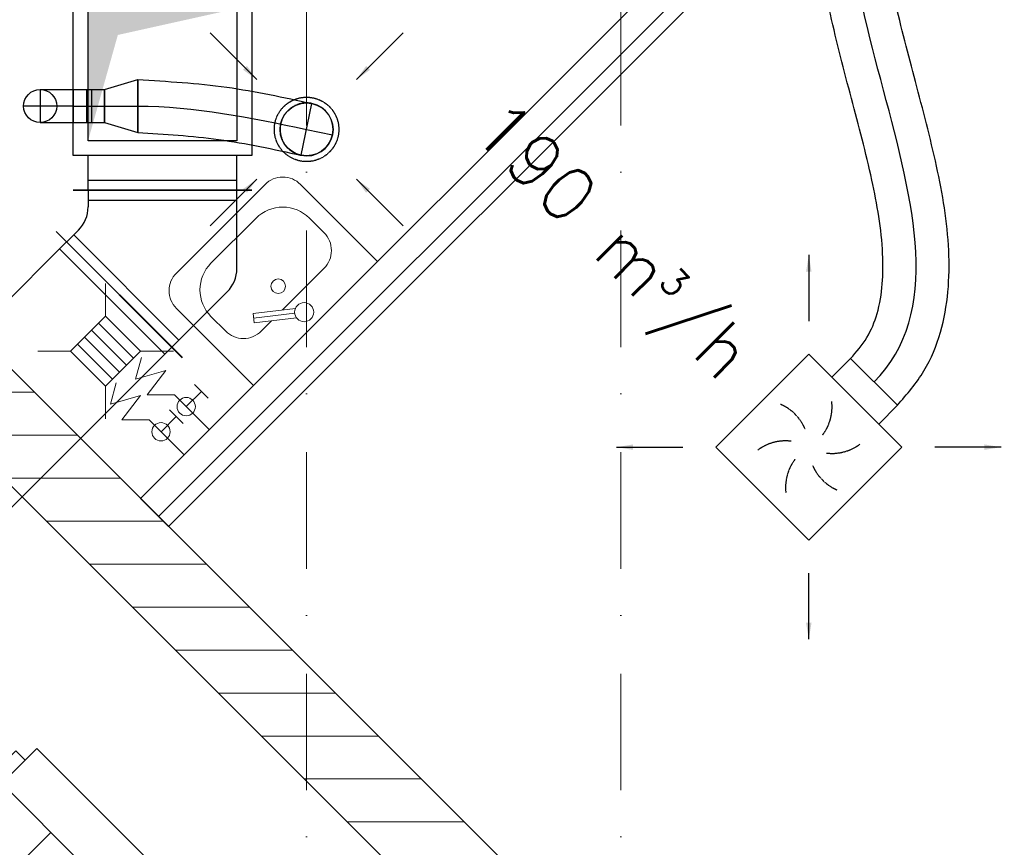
# Model space of a CAD drawing. Header units: millimetres. Extents: x -4612887 to -4536833, y -5457376 to -5415716.
# Tile 42 of 144: x -4593944 to -4590965, y -5429234 to -5426730. Entities that reach past the tile are written whole.
import ezdxf

# ---------------------------------------------------------------- set-up
doc = ezdxf.new("R2010")
doc.units = ezdxf.units.MM
doc.header["$MEASUREMENT"] = 0
doc.linetypes.add('DASHED', pattern=[0.75, 0.5, -0.25])
doc.linetypes.add('Kropki i Kreski', pattern=[670.277762, 352.777767, -176.388884, 0, -141.111112])
doc.layers.get('0').update_dxf_attribs({"color": 8, "lineweight": 18})
for name, color, linetype, lineweight in [('FLUID-N2', 7, 'Continuous', 30), ('FLUID-N3', 7, 'Continuous', 30), ('FLUID-N3-160-ARRGR', 7, 'Continuous', 25), ('FLUID-W1g', 7, 'Continuous', 30), ('FLUID-W1g-160-ARRGR', 7, 'Continuous', 25), ('Osie', 8, 'Continuous', 18), ('TECHNOLOGIA', 8, 'Continuous', 18), ('Ściany wewnętrzne', 7, 'Continuous', 18)]:
    doc.layers.add(name, color=color, linetype=linetype, lineweight=lineweight)
for name, color, linetype in [('FLUID-N2-SYM', 7, 'Continuous'), ('FLUID-N3-SYM', 7, 'Continuous'), ('FLUID-W1g-SYM', 7, 'Continuous')]:
    doc.layers.add(name, color=color, linetype=linetype)
doc.styles.add('FDBES', font='simplex.shx')
doc.linetypes.add('ZIGZAG', pattern='A,0.0001,-0.2,[131,ltypeshp.shx,S=0.2,R=0,X=-0.2,Y=0],-0.4,[131,ltypeshp.shx,S=0.2,R=180,X=0.2,Y=0],-0.2', length=0.8001)
doc.dimstyles.new('FDBES', dxfattribs={"dimscale": 50, "dimtxt": 4, "dimasz": 2.5, "dimexe": 0.8, "dimexo": 2, "dimgap": 1, "dimtad": 1, "dimdsep": 46, "dimtxsty": 'FDBES', "dimcen": 2.5, "dimclrd": 4, "dimclre": 5, "dimadec": 0, "dimazin": 0, "dimtfac": 1, "dimtmove": 0, "dimatfit": 3, "dimfxl": 1, "dimarcsym": 0})

# ---------------------------------------------------------------- blocks, each defined once
blk = doc.blocks.new('*U1139')
at = {"color": 7, "linetype": 'DASHED'}
blk.add_circle((0, 0), 97.5, dxfattribs=at)
at = {"color": 0, "linetype": 'ByBlock', "lineweight": -2}
blk.add_circle((0, 0), 80, dxfattribs=at)
blk = doc.blocks.new('*U211')
at = {"color": 0, "linetype": 'ByBlock', "lineweight": -2}
for p, q in [((-199, -199), (-199, 199)), ((199, 199), (-199, 199)), ((199, 199), (199, -199)), ((-199, -199), (199, -199)), ((-100, -199), (-100, -279)), ((100, -199), (100, -279))]:
    blk.add_line(p, q, dxfattribs=at)
at = {"color": 134, "linetype": 'Continuous', "lineweight": -2}
blk.add_line((100, -279), (-100, -279), dxfattribs=at)
at = {"color": 7, "linetype": 'DASHED'}
for centre, start, end in [((-135.9, 36.4), 8.1986, 51.8014), ((-36.4, 135.9), 308.1986, 351.8014), ((-99.5, -99.5), 68.1986, 111.8014), ((36.4, -135.9), 128.1986, 171.8014), ((135.9, -36.4), 188.1986, 231.8014), ((99.5, 99.5), 248.1986, 291.8014)]:
    blk.add_arc(centre, 140.7, start, end, dxfattribs=at)
blk = doc.blocks.new('*U1137')
at = {"color": 7, "linetype": 'Continuous'}
for p, q in [((-270, -245), (-270, 245)), ((-270, 245), (270, 245)), ((270, 245), (270, -245)), ((270, -245), (-270, -245))]:
    blk.add_line(p, q, dxfattribs=at)
at = {"color": 0, "linetype": 'ByBlock', "lineweight": -2}
for p, q in [((-225, -200), (-225, 200)), ((-225, 200), (225, 200)), ((225, 200), (225, -200)), ((225, -200), (-225, -200))]:
    blk.add_line(p, q, dxfattribs=at)
at = {"color": 0, "linetype": 'ByBlock'}
blk.add_solid([(-225, 200), (225, 200), (-225, -200), (-135, 120)], dxfattribs=at)
blk = doc.blocks.new('*U1136')
at = {"color": 7, "linetype": 'Continuous'}
for p, q in [((-310, -270), (-310, 270)), ((-310, 270), (180, 270)), ((180, 270), (180, -270)), ((255, 225), (255, -225)), ((180, -270), (-310, -270))]:
    blk.add_line(p, q, dxfattribs=at)
at = {"color": 96, "linetype": 'Continuous', "lineweight": -2}
blk.add_line((285, 270), (285, -270), dxfattribs=at)
at = {"color": 0, "linetype": 'ByBlock', "lineweight": -2}
for p, q in [((-265, -225), (-265, 225)), ((-265, 225), (135, 225)), ((135, 225), (135, -225)), ((285, 225), (180, 225)), ((135, -225), (-265, -225)), ((285, -225), (180, -225))]:
    blk.add_line(p, q, dxfattribs=at)
blk = doc.blocks.new('*U138')
at = {"color": 96, "linetype": 'Continuous', "lineweight": -2}
for p, q in [((-548.5, -270), (-548.5, 270)), ((548.5, 270), (548.5, -270))]:
    blk.add_line(p, q, dxfattribs=at)
at = {"color": 0, "linetype": 'ByBlock', "lineweight": -2}
for p, q in [((-548.5, 225), (548.5, 225)), ((-548.5, -225), (548.5, -225))]:
    blk.add_line(p, q, dxfattribs=at)
at = {"color": 7, "linetype": 'Continuous'}
for p, q in [((-518.5, -225), (-518.5, 225)), ((518.5, 225), (518.5, -225))]:
    blk.add_line(p, q, dxfattribs=at)
blk = doc.blocks.new('*U140')
at = {"color": 0, "linetype": 'ByBlock', "lineweight": -2}
for p, q in [((-460, 150), (460, 150)), ((-460, -150), (-460, 150)), ((460, 150), (460, -150)), ((-500, 100), (-460, 100)), ((500, 100), (460, 100)), ((-500, -100), (-460, -100)), ((500, -100), (460, -100)), ((460, -150), (-460, -150))]:
    blk.add_line(p, q, dxfattribs=at)
at = {"color": 7, "linetype": 'Continuous'}
for p, q in [((-250, 150), (-250, 0)), ((250, 150), (250, 0)), ((0, -150), (0, 0))]:
    blk.add_line(p, q, dxfattribs=at)
at = {"color": 96, "linetype": 'Continuous', "lineweight": -2}
for p, q in [((-500, -100), (-500, 100)), ((500, 100), (500, -100))]:
    blk.add_line(p, q, dxfattribs=at)
at = {"layer": 'FLUID-N2-SYM', "color": 7, "linetype": 'Continuous'}
blk.add_line((-500, 0), (500, 0), dxfattribs=at)
blk = doc.blocks.new('*U163')
at = {"color": 96, "linetype": 'Continuous', "lineweight": -2}
for p, q in [((-296.2, -115.8), (85.6, 266)), ((295.3, -240.1), (-244.7, -240.1))]:
    blk.add_line(p, q, dxfattribs=at)
at = {"color": 7, "linetype": 'Continuous'}
for p, q in [((-243.2, -105.2), (75, 213)), ((250.3, -210.1), (-199.7, -210.1))]:
    blk.add_line(p, q, dxfattribs=at)
at = {"color": 0, "linetype": 'ByBlock', "lineweight": -2}
for p, q in [((221, 67), (53.8, 234.2)), ((250.3, -240.1), (250.3, -3.7)), ((-264.4, -84), (-229, -119.4)), ((-199.7, -240.1), (-199.7, -190.1))]:
    blk.add_line(p, q, dxfattribs=at)
for centre in [(150.3, -3.7), (-299.7, -190.1)]:
    blk.add_arc(centre, 100, 0, 45, dxfattribs=at)
blk = doc.blocks.new('*U265')
at = {"color": 134, "linetype": 'Continuous', "lineweight": -2}
for p, q in [((-70.7, 70.7), (70.7, -70.7)), ((13.5, -1837), (-127.9, -1695.6))]:
    blk.add_line(p, q, dxfattribs=at)
at = {"color": 134, "linetype": 'ZIGZAG', "lineweight": -2, "ltscale": 50}
for points in [[(-127.9, -1695.6), (-79, -1632.2), (-48.1, -1559.7), (-31, -1378.2), (-63.6, -1155.4), (-125.2, -908.9), (-189.1, -653.2), (-226, -398.2), (-200.9, -150.2), (-151.2, -33.7), (-70.7, 70.7)], [(13.5, -1837), (94, -1732.6), (143.7, -1616.1), (168.8, -1368.2), (131.9, -1113.1), (68, -857.4), (6.4, -611), (-26.2, -388.1), (-9, -206.6), (21.8, -134.1), (70.7, -70.7)]]:
    blk.add_spline(points, degree=3, dxfattribs=at)
at = {"layer": 'FLUID-N3-SYM', "color": 7, "linetype": 'Continuous', "start_tangent": (0.707107, 0.707107), "end_tangent": (0.707107, 0.707107)}
blk.add_spline([(-57.2, -1766.3), (-28.6, -883.2), (0, 0)], degree=3, dxfattribs=at)
blk = doc.blocks.new('*U1134')
at = {"color": 34, "linetype": 'Continuous', "lineweight": -2}
blk.add_line((-75, -50), (-75, 50), dxfattribs=at)
at = {"color": 0, "linetype": 'ByBlock', "lineweight": -2}
for p, q in [((25, 50), (-75, 50)), ((25, -50), (-75, -50))]:
    blk.add_line(p, q, dxfattribs=at)
blk.add_circle((25, 0), 50, dxfattribs=at)
at = {"layer": 'FLUID-W1g-SYM', "color": 7, "linetype": 'Continuous'}
for p, q in [((25, -50), (25, 50)), ((-75, 0), (75, 0))]:
    blk.add_line(p, q, dxfattribs=at)
blk = doc.blocks.new('*U1138')
at = {"color": 0, "linetype": 'ByBlock', "lineweight": -2}
for p, q in [((-50, 50), (50, 80)), ((-50, -50), (50, -80))]:
    blk.add_line(p, q, dxfattribs=at)
at = {"color": 34, "linetype": 'Continuous', "lineweight": -2}
for p, q in [((50, 80), (50, -80)), ((-50, -50), (-50, 50))]:
    blk.add_line(p, q, dxfattribs=at)
at = {"layer": 'FLUID-W1g-SYM', "color": 7, "linetype": 'Continuous'}
blk.add_line((-50, 0), (50, 0), dxfattribs=at)
blk = doc.blocks.new('*U1135')
at = {"color": 34, "linetype": 'Continuous', "lineweight": -2}
for p, q in [((-47.5, -50), (-47.5, 50)), ((47.5, 50), (47.5, -50))]:
    blk.add_line(p, q, dxfattribs=at)
at = {"color": 0, "linetype": 'ByBlock', "lineweight": -2}
for p, q in [((-47.5, 50), (47.5, 50)), ((-47.5, -50), (47.5, -50))]:
    blk.add_line(p, q, dxfattribs=at)
at = {"color": 7, "linetype": 'Continuous'}
for p, q in [((-7.5, 50), (-7.5, -50)), ((7.5, 50), (7.5, -50))]:
    blk.add_line(p, q, dxfattribs=at)
at = {"layer": 'FLUID-W1g-SYM', "color": 7, "linetype": 'Continuous'}
blk.add_line((-47.5, 0), (47.5, 0), dxfattribs=at)
blk = doc.blocks.new('*U1140')
at = {"color": 34, "linetype": 'Continuous', "lineweight": -2}
blk.add_line((-510.9, -9.3), (-510.9, 150.7), dxfattribs=at)
at = {"color": 7, "linetype": 'DASHED', "lineweight": -2}
blk.add_arc((0, 0), 80, 78.2165, 258.2165, dxfattribs=at)
at = {"color": 0, "linetype": 'ByBlock', "lineweight": -2}
blk.add_arc((0, 0), 80, 258.2165, 78.2165, dxfattribs=at)
at = {"color": 34, "linetype": 'ZIGZAG', "lineweight": -2}
for points in [[(-510.9, 150.7), (-241.7, 127.6), (16.3, 78.3)], [(-510.9, -9.3), (-266.4, -30.5), (-16.3, -78.3)]]:
    blk.add_spline(points, degree=3, dxfattribs=at)
at = {"layer": 'FLUID-W1g-SYM', "color": 7, "linetype": 'Continuous'}
for p, q in [((-16.3, -78.3), (16.3, 78.3)), ((0, 0), (78.3, -16.3))]:
    blk.add_line(p, q, dxfattribs=at)
at = {"layer": 'FLUID-W1g-SYM', "color": 7, "linetype": 'Continuous', "start_tangent": (1, 0), "end_tangent": (0.978926, -0.204214)}
blk.add_spline([(-510.9, 70.7), (0, 0)], degree=3, dxfattribs=at)

msp = doc.modelspace()

# ---------------------------------------------------------------- hatches: boundary and pattern name
at = {"layer": 'Ściany wewnętrzne', "linetype": 'Continuous'}
h = msp.add_hatch(dxfattribs=at)
h.set_pattern_fill('BLOCZKI_CERAMICZNE', color=8, style=0, pattern_type=2)
h.set_pattern_definition([(45, (-4559356.9, -5416807.61), (-56.56854, 56.56854), [])])
h.paths.add_polyline_path([(-4593493.3, -5428263.4), (-4591605.8, -5426375.9), (-4591775.5, -5426375.9), (-4593578.1, -5428178.6)])
h = msp.add_hatch(dxfattribs=at)
h.set_pattern_fill('CEGŁA_ZWYKŁA__3__', color=8, style=0, pattern_type=2)
h.set_pattern_definition([(0, (-4559356.9, -5416807.61), (0, 130), [])])
h.paths.add_polyline_path([(-4592302.2, -5429808), (-4592125.4, -5429631.3), (-4594451.5, -5427305.2), (-4594628.3, -5427482)])

# ---------------------------------------------------------------- linework, layer by layer
at = {"layer": 'Osie', "color": 8, "linetype": 'Kropki i Kreski'}
for p, q in [((-4593075.7, -5455206.5), (-4593075.7, -5416506)), ((-4592125.4, -5455206.5), (-4592125.4, -5416506))]:
    msp.add_line(p, q, dxfattribs=at)
at = {"layer": 'TECHNOLOGIA', "color": 8, "linetype": 'Continuous'}
for p, q in [((-4593683.7, -5427627.1), (-4593683.7, -5427528.1)), ((-4593109.5, -5427603.7), (-4593237.5, -5427619.1)), ((-4593237.5, -5427619.1), (-4593234, -5427647.9)), ((-4593111.7, -5427618.6), (-4593235.8, -5427633.5)), ((-4593106.1, -5427632.5), (-4593234, -5427647.9)), ((-4593620, -5427775.6), (-4593726.1, -5427669.6)), ((-4593598.8, -5427754.4), (-4593704.9, -5427648.3)), ((-4593641.3, -5427796.8), (-4593747.3, -5427690.8)), ((-4593789.7, -5427733.2), (-4593888.7, -5427733.2)), ((-4593662.5, -5427818), (-4593768.5, -5427712)), ((-4593478.6, -5427733.2), (-4593577.6, -5427733.2)), ((-4593683.7, -5427938.3), (-4593683.7, -5427839.3)), ((-4593439.8, -5427900.9), (-4593393.7, -5427854.9)), ((-4593373.2, -5427875.4), (-4593414.3, -5427834.3)), ((-4593449.4, -5427951.6), (-4593490.5, -5427910.5)), ((-4593516, -5427977.1), (-4593470, -5427931.1))]:
    msp.add_line(p, q, dxfattribs=at)
at = {"layer": 'TECHNOLOGIA', "color": 8, "linetype": 'Continuous', "flags": 128}
msp.add_lwpolyline([(-4593236.4, -5427836.9), (-4592861.2, -5427461.6), (-4593094.1, -5427228.7, 0.414214), (-4593201.3, -5427228.7), (-4593469.4, -5427496.7, 0.414214), (-4593469.4, -5427603.9)], format="xyb", close=True, dxfattribs=at)
msp.add_lwpolyline([(-4593148.9, -5427608.5), (-4593022.7, -5427482.3, 0.414214), (-4593022.7, -5427375.1), (-4593067.3, -5427330.5, 0.414214), (-4593228.1, -5427330.5), (-4593364.8, -5427467.2, 0.414214), (-4593364.8, -5427628), (-4593320.3, -5427672.6, 0.414214), (-4593213, -5427672.6)], format="xyb", dxfattribs=at)
msp.add_lwpolyline([(-4593683.7, -5427839.3), (-4593577.6, -5427733.2), (-4593683.7, -5427627.1), (-4593789.7, -5427733.2)], close=True, dxfattribs=at)
for points in [[(-4593213, -5427672.6), (-4593182, -5427641.6)], [(-4593370.1, -5427970.5), (-4593475.6, -5427865.1), (-4593558, -5427865.1), (-4593501.6, -5427791.3), (-4593592.7, -5427817.4), (-4593575.3, -5427752.3)], [(-4593446.3, -5428046.8), (-4593551.8, -5427941.3), (-4593634.2, -5427941.3), (-4593577.8, -5427867.5), (-4593668.9, -5427893.6), (-4593651.6, -5427828.5)]]:
    msp.add_lwpolyline(points, dxfattribs=at)
at = {"layer": 'TECHNOLOGIA', "color": 8, "linetype": 'Continuous'}
for centre, radius in [((-4593161.4, -5427536.7), 22), ((-4593082.9, -5427615.1), 28.9), ((-4593439.8, -5427900.9), 27.7), ((-4593516, -5427977.1), 27.7)]:
    msp.add_circle(centre, radius, dxfattribs=at)
at = {"layer": 'Ściany wewnętrzne', "color": 8, "linetype": 'Continuous', "flags": 128}
for points in [[(-4591775.5, -5426375.9), (-4593578.1, -5428178.6)], [(-4593493.3, -5428263.4), (-4591605.8, -5426375.9)], [(-4589317.7, -5432439), (-4594451.5, -5427305.2)], [(-4594628.3, -5427482), (-4592302.2, -5429808)], [(-4593578.1, -5428178.6), (-4593493.3, -5428263.4)]]:
    msp.add_lwpolyline(points, dxfattribs=at)

# ---------------------------------------------------------------- block references
at = {"layer": 'FLUID-N2', "color": 96, "linetype": 'Continuous'}
msp.add_blockref('*U1137', (-4593511.6, -5426896.5), dxfattribs=at)
for name, p, rotation in [('*U1136', (-4593511.6, -5426961.5), 270), ('*U163', (-4593490.2, -5427374.1), 315), ('*U138', (-4594030.3, -5427949.8), 225), ('*U140', (-4593672.3, -5429366.3), 135)]:
    msp.add_blockref(name, p, dxfattribs=dict(at, rotation=rotation))
at = {"layer": 'FLUID-N3', "color": 134, "linetype": 'Continuous'}
msp.add_blockref('*U265', (-4591302, -5426060), dxfattribs=at)
at = {"layer": 'FLUID-N3', "color": 134, "linetype": 'Continuous', "rotation": 135}
msp.add_blockref('*U211', (-4591556.4, -5428023.6), dxfattribs=at)
at = {"layer": 'FLUID-W1g', "color": 34, "linetype": 'Continuous'}
for name, p in [('*U1138', (-4593636.6, -5426991.5)), ('*U1140', (-4593075.7, -5427062.2)), ('*U1135', (-4593734.1, -5426991.5))]:
    msp.add_blockref(name, p, dxfattribs=at)
at = {"layer": 'FLUID-W1g', "color": 34, "linetype": 'Continuous', "rotation": 180}
for name, p in [('*U1134', (-4593856.6, -5426991.5)), ('*U1139', (-4593075.7, -5427062.2))]:
    msp.add_blockref(name, p, dxfattribs=at)

# ---------------------------------------------------------------- texts
at = {"layer": 'FLUID-N3-160-ARRGR', "color": 60, "insert": (-4592166.5, -5427413.5), "char_height": 160, "attachment_point": 5, "rotation": 315, "style": 'FDBES'}
msp.add_mtext('190 m{\\A2;\\H0.5x;3}/h\\P', dxfattribs=at)

# ---------------------------------------------------------------- leaders
at = {"layer": 'FLUID-N3-160-ARRGR'}
for points in [[(-4591556.4, -5427442.2), (-4591556.4, -5427642.2)], [(-4592137.9, -5428023.6), (-4591937.9, -5428023.6)], [(-4590975, -5428023.6), (-4591175, -5428023.6)], [(-4591556.4, -5428605), (-4591556.4, -5428405)]]:
    msp.add_leader(points, dimstyle='FDBES', override={"dimscale": 20, "dimclrd": 7}, dxfattribs=at)
at = {"layer": 'FLUID-W1g-160-ARRGR'}
for points in [[(-4593226.4, -5426911.5), (-4593367.8, -5426770.1)], [(-4592925, -5426911.5), (-4592783.6, -5426770.1)], [(-4593226.4, -5427212.9), (-4593367.8, -5427354.3)], [(-4592925, -5427212.9), (-4592783.6, -5427354.3)]]:
    msp.add_leader(points, dimstyle='FDBES', override={"dimscale": 20, "dimclrd": 7}, dxfattribs=at)

doc.saveas('drawing.dxf')
